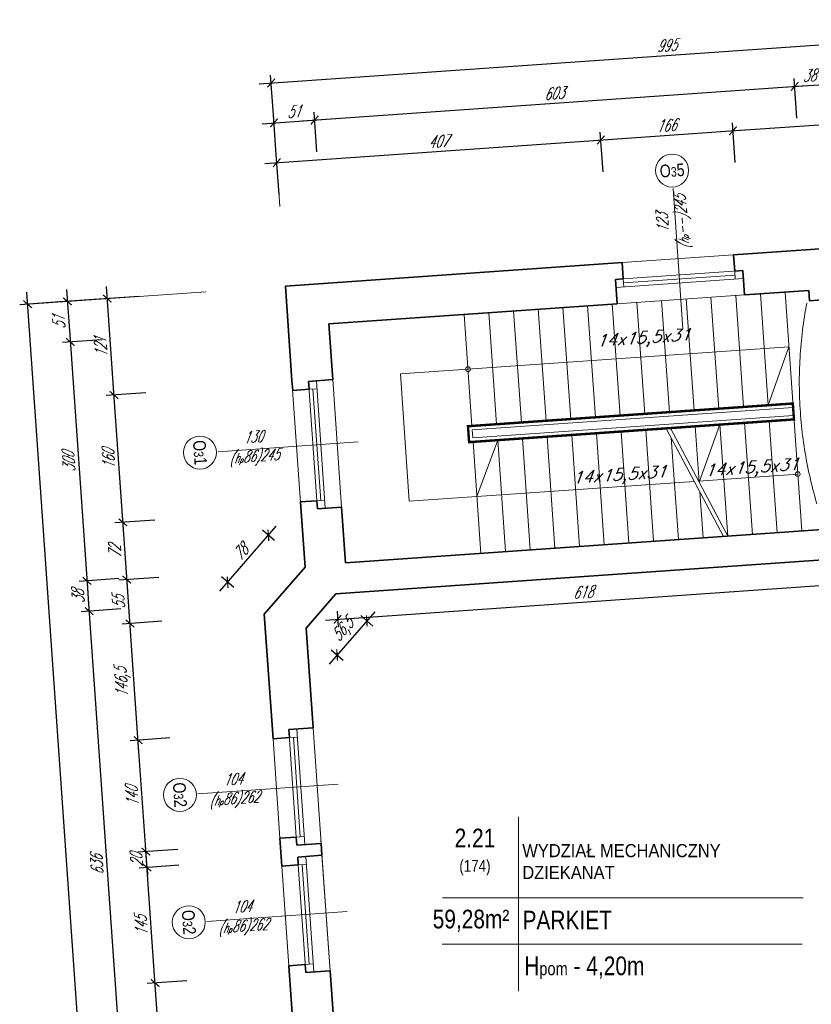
# Model space of a CAD drawing. Header units: millimetres. Extents: x 402 to 79005, y -7782 to 89952.
# Tile 100 of 256: x 21522 to 22513, y 24646 to 25880. Entities that reach past the tile are written whole.
import ezdxf

# ---------------------------------------------------------------- set-up
doc = ezdxf.new("R2010")
doc.units = ezdxf.units.MM
doc.header["$LTSCALE"] = 10
doc.linetypes.add('DASHED', pattern=[19.05, 12.7, -6.35])
doc.layers.get('0').update_dxf_attribs({"lineweight": 0})
doc.layers.get('Defpoints').update_dxf_attribs({"color": 253})
for name, color, linetype, lineweight in [('01 parter - ściany', 253, 'Continuous', 35), ('03-01_okna', 253, 'Continuous', 15), ('03-02_schody', 253, 'Continuous', 5), ('04-1_widok', 253, 'Continuous', 5), ('04-2_nad', 253, 'DASHED', 5), ('05-01_wymiary', 253, 'Continuous', 5), ('05-03_opis', 253, 'Continuous', 5)]:
    doc.layers.add(name, color=color, linetype=linetype, lineweight=lineweight)
doc.styles.add('ariel', font='ARIAL.TTF', dxfattribs={"width": 0.8})
doc.styles.add('ariel_wym', font='simplex.shx', dxfattribs={"width": 0.65, "oblique": 25})
doc.dimstyles.new('ariel 50', dxfattribs={"dimtxt": 15, "dimasz": 10, "dimexe": 10, "dimexo": 0, "dimgap": 5, "dimtad": 1, "dimdec": 1, "dimrnd": 0.5, "dimtxsty": 'ariel_wym', "dimblk": 'ARCHTICK', "dimcen": 2.5, "dimdle": 15, "dimazin": 0, "dimtfac": 1, "dimtdec": 1, "dimtix": 1, "dimtmove": 0, "dimatfit": 3, "dimldrblk": 'DOT', "dimfxl": 0, "dimarcsym": 0})
doc.dimstyles.new('ariel 50 wnętrze', dxfattribs={"dimtxt": 15, "dimasz": 10, "dimexe": 10, "dimexo": 0, "dimgap": 5, "dimtad": 1, "dimdec": 1, "dimrnd": 0.5, "dimtxsty": 'ariel_wym', "dimblk": 'ARCHTICK', "dimcen": 2.5, "dimdle": 15, "dimazin": 0, "dimtfac": 1, "dimtdec": 1, "dimtix": 1, "dimtmove": 0, "dimatfit": 3, "dimldrblk": 'DOT', "dimfxl": 0, "dimarcsym": 0})

# ---------------------------------------------------------------- blocks, each defined once
blk = doc.blocks.new('_ArchTick')
at = {"color": 0, "linetype": 'ByBlock', "const_width": 0.15}
blk.add_lwpolyline([(-0.5, -0.5), (0.5, 0.5)], dxfattribs=at)
blk = doc.blocks.new('*D1895')
at = {"layer": '05-01_wymiary', "color": 0, "lineweight": -2}
for p, q in [((21701.5, 24526.9), (21690.2, 24688.1)), ((21731.2, 24675.9), (21681.3, 24672.4)), ((21740.3, 24544.6), (21690.5, 24541.1))]:
    blk.add_line(p, q, dxfattribs=at)
at = {"layer": 'Defpoints', "color": 0}
for p in [(21910.5, 24688.4), (21691.3, 24673.1), (21868.8, 24553.6)]:
    blk.add_point(p, dxfattribs=at)
at = {"layer": '05-01_wymiary', "color": 0, "lineweight": -2, "xscale": 10, "yscale": 10, "zscale": 10}
for p, rotation in [((21691.3, 24673.1), 94.00000000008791), ((21700.4, 24541.8), 274.0000000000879)]:
    blk.add_blockref('_ArchTick', p, dxfattribs=dict(at, rotation=rotation))
at = {"layer": '05-01_wymiary', "color": 0, "insert": (21682, 24606.5), "char_height": 15, "attachment_point": 5, "rotation": 94, "style": 'ariel_wym'}
blk.add_mtext('131,5', dxfattribs=at)
blk = doc.blocks.new('_Dot')
at = {"color": 0, "linetype": 'ByBlock', "lineweight": -2}
blk.add_line((-0.5, 0), (-1, 0), dxfattribs=at)
at = {"color": 0, "linetype": 'ByBlock', "const_width": 0.5}
blk.add_lwpolyline([(-0.25, 0, 1), (0.25, 0, 1)], format="xyb", close=True, dxfattribs=at)
blk = doc.blocks.new('*D1896')
at = {"layer": '05-01_wymiary', "color": 0, "lineweight": -2}
for p, q in [((21692.3, 24658.2), (21680.1, 24832.7)), ((21721, 24820.6), (21671.2, 24817.1)), ((21731.2, 24675.9), (21681.3, 24672.4))]:
    blk.add_line(p, q, dxfattribs=at)
at = {"layer": 'Defpoints', "color": 0}
for p in [(21900.4, 24833.1), (21681.1, 24817.8), (21910.5, 24688.4)]:
    blk.add_point(p, dxfattribs=at)
at = {"layer": '05-01_wymiary', "color": 0, "lineweight": -2, "xscale": 10, "yscale": 10, "zscale": 10}
for p, rotation in [((21681.1, 24817.8), 94.0000000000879), ((21691.3, 24673.1), 274.0000000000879)]:
    blk.add_blockref('_ArchTick', p, dxfattribs=dict(at, rotation=rotation))
at = {"layer": '05-01_wymiary', "color": 0, "insert": (21673.7, 24744.6), "char_height": 15, "attachment_point": 5, "rotation": 94, "style": 'ariel_wym'}
blk.add_mtext('145', dxfattribs=at)
blk = doc.blocks.new('*D1897')
at = {"layer": '05-01_wymiary', "color": 0, "lineweight": -2}
for p, q in [((21679.7, 24837.7), (21679, 24847.7)), ((21719.6, 24840.5), (21669.8, 24837)), ((21681.1, 24817.8), (21679.7, 24837.7)), ((21721, 24820.6), (21671.2, 24817.1)), ((21681.1, 24817.8), (21681.8, 24807.8))]:
    blk.add_line(p, q, dxfattribs=at)
at = {"layer": 'Defpoints', "color": 0}
for p in [(21899, 24853), (21679.7, 24837.7), (21900.4, 24833.1)]:
    blk.add_point(p, dxfattribs=at)
at = {"layer": '05-01_wymiary', "color": 0, "lineweight": -2, "xscale": 10, "yscale": 10, "zscale": 10}
for p, rotation in [((21679.7, 24837.7), 274.000000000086), ((21681.1, 24817.8), 94.00000000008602)]:
    blk.add_blockref('_ArchTick', p, dxfattribs=dict(at, rotation=rotation))
at = {"layer": '05-01_wymiary', "color": 0, "insert": (21668, 24826.9), "char_height": 15, "attachment_point": 5, "rotation": 94, "style": 'ariel_wym'}
blk.add_mtext('20', dxfattribs=at)
blk = doc.blocks.new('*D1898')
at = {"layer": '05-01_wymiary', "color": 0, "lineweight": -2}
for p, q in [((21680.8, 24822.8), (21668.9, 24992.3)), ((21709.9, 24980.2), (21660, 24976.7)), ((21719.6, 24840.5), (21669.8, 24837))]:
    blk.add_line(p, q, dxfattribs=at)
at = {"layer": 'Defpoints', "color": 0}
for p in [(21889.2, 24992.7), (21670, 24977.4), (21899, 24853)]:
    blk.add_point(p, dxfattribs=at)
at = {"layer": '05-01_wymiary', "color": 0, "lineweight": -2, "xscale": 10, "yscale": 10, "zscale": 10}
for p, rotation in [((21670, 24977.4), 94.00000000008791), ((21679.7, 24837.7), 274.0000000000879)]:
    blk.add_blockref('_ArchTick', p, dxfattribs=dict(at, rotation=rotation))
at = {"layer": '05-01_wymiary', "color": 0, "insert": (21662.4, 24906.7), "char_height": 15, "attachment_point": 5, "rotation": 94, "style": 'ariel_wym'}
blk.add_mtext('140', dxfattribs=at)
blk = doc.blocks.new('*D1899')
at = {"layer": '05-01_wymiary', "color": 0, "lineweight": -2}
for p, q in [((21671, 24962.4), (21658.7, 25138.5)), ((21699.7, 25126.3), (21649.8, 25122.8)), ((21709.9, 24980.2), (21660, 24976.7))]:
    blk.add_line(p, q, dxfattribs=at)
at = {"layer": 'Defpoints', "color": 0}
for p in [(21828.1, 25135.3), (21659.8, 25123.5), (21889.2, 24992.7)]:
    blk.add_point(p, dxfattribs=at)
at = {"layer": '05-01_wymiary', "color": 0, "lineweight": -2, "xscale": 10, "yscale": 10, "zscale": 10}
for p, rotation in [((21659.8, 25123.5), 94.00000000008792), ((21670, 24977.4), 274.0000000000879)]:
    blk.add_blockref('_ArchTick', p, dxfattribs=dict(at, rotation=rotation))
at = {"layer": '05-01_wymiary', "color": 0, "insert": (21651, 25049.5), "char_height": 15, "attachment_point": 5, "rotation": 94, "style": 'ariel_wym'}
blk.add_mtext('146,5', dxfattribs=at)
blk = doc.blocks.new('*D1900')
at = {"layer": '05-01_wymiary', "color": 0, "lineweight": -2}
for p, q in [((21660.8, 25108.6), (21654.9, 25193.3)), ((21695.8, 25181.2), (21645.9, 25177.7)), ((21699.7, 25126.3), (21649.8, 25122.8))]:
    blk.add_line(p, q, dxfattribs=at)
at = {"layer": 'Defpoints', "color": 0}
for p in [(21879.1, 25194), (21655.9, 25178.4), (21828.1, 25135.3)]:
    blk.add_point(p, dxfattribs=at)
at = {"layer": '05-01_wymiary', "color": 0, "lineweight": -2, "xscale": 10, "yscale": 10, "zscale": 10}
for p, rotation in [((21655.9, 25178.4), 94.0000000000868), ((21659.8, 25123.5), 274.0000000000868)]:
    blk.add_blockref('_ArchTick', p, dxfattribs=dict(at, rotation=rotation))
at = {"layer": '05-01_wymiary', "color": 0, "insert": (21645.4, 25150.1), "char_height": 15, "attachment_point": 5, "rotation": 94, "style": 'ariel_wym'}
blk.add_mtext('55', dxfattribs=at)
blk = doc.blocks.new('*D1901')
at = {"layer": '05-01_wymiary', "color": 0, "lineweight": -2}
for p, q in [((21657, 25163.4), (21649.9, 25265.2)), ((21690.8, 25253), (21640.9, 25249.5)), ((21695.8, 25181.2), (21645.9, 25177.7))]:
    blk.add_line(p, q, dxfattribs=at)
at = {"layer": 'Defpoints', "color": 0}
for p in [(21925, 25269.4), (21650.9, 25250.2), (21879.1, 25194)]:
    blk.add_point(p, dxfattribs=at)
at = {"layer": '05-01_wymiary', "color": 0, "lineweight": -2, "xscale": 10, "yscale": 10, "zscale": 10}
for p, rotation in [((21650.9, 25250.2), 94.00000000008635), ((21655.9, 25178.4), 274.0000000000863)]:
    blk.add_blockref('_ArchTick', p, dxfattribs=dict(at, rotation=rotation))
at = {"layer": '05-01_wymiary', "color": 0, "insert": (21640.9, 25213.4), "char_height": 15, "attachment_point": 5, "rotation": 94, "style": 'ariel_wym'}
blk.add_mtext('72', dxfattribs=at)
blk = doc.blocks.new('*D1902')
at = {"layer": '05-01_wymiary', "color": 0, "lineweight": -2}
for p, q in [((21651.9, 25235.2), (21638.7, 25424.8)), ((21679.6, 25412.6), (21629.8, 25409.1)), ((21690.8, 25253), (21640.9, 25249.5))]:
    blk.add_line(p, q, dxfattribs=at)
at = {"layer": 'Defpoints', "color": 0}
for p in [(21913.8, 25429), (21639.7, 25409.8), (21925, 25269.4)]:
    blk.add_point(p, dxfattribs=at)
at = {"layer": '05-01_wymiary', "color": 0, "lineweight": -2, "xscale": 10, "yscale": 10, "zscale": 10}
for p, rotation in [((21639.7, 25409.8), 94.00000000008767), ((21650.9, 25250.2), 274.0000000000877)]:
    blk.add_blockref('_ArchTick', p, dxfattribs=dict(at, rotation=rotation))
at = {"layer": '05-01_wymiary', "color": 0, "insert": (21632.9, 25329.1), "char_height": 15, "attachment_point": 5, "rotation": 94, "style": 'ariel_wym'}
blk.add_mtext('160', dxfattribs=at)
blk = doc.blocks.new('*D1903')
at = {"layer": '05-01_wymiary', "color": 0, "lineweight": -2}
for p, q in [((21671.2, 25533.3), (21621.3, 25529.8)), ((21640.8, 25394.9), (21630.3, 25545.5)), ((21679.6, 25412.6), (21629.8, 25409.1))]:
    blk.add_line(p, q, dxfattribs=at)
at = {"layer": 'Defpoints', "color": 0}
for p in [(21854.5, 25546.1), (21631.3, 25530.5), (21913.8, 25429)]:
    blk.add_point(p, dxfattribs=at)
at = {"layer": '05-01_wymiary', "color": 0, "lineweight": -2, "xscale": 10, "yscale": 10, "zscale": 10}
for p, rotation in [((21631.3, 25530.5), 94.00000000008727), ((21639.7, 25409.8), 274.0000000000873)]:
    blk.add_blockref('_ArchTick', p, dxfattribs=dict(at, rotation=rotation))
at = {"layer": '05-01_wymiary', "color": 0, "insert": (21623, 25469.3), "char_height": 15, "attachment_point": 5, "rotation": 94, "style": 'ariel_wym'}
blk.add_mtext('121', dxfattribs=at)
blk = doc.blocks.new('*D1904')
at = {"layer": '05-01_wymiary', "color": 0, "lineweight": -2}
for p, q in [((21580.4, 25542), (21586, 25461.2)), ((21621.3, 25529.8), (21571.4, 25526.3)), ((21624.9, 25479), (21575, 25475.5))]:
    blk.add_line(p, q, dxfattribs=at)
at = {"layer": 'Defpoints', "color": 0}
for p in [(21854.5, 25546.1), (21908.9, 25498.8), (21585, 25476.2)]:
    blk.add_point(p, dxfattribs=at)
at = {"layer": '05-01_wymiary', "color": 0, "lineweight": -2, "xscale": 10, "yscale": 10, "zscale": 10}
for p, rotation in [((21581.4, 25527), 94.00000000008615), ((21585, 25476.2), 274.0000000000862)]:
    blk.add_blockref('_ArchTick', p, dxfattribs=dict(at, rotation=rotation))
at = {"layer": '05-01_wymiary', "color": 0, "insert": (21570.7, 25500.7), "char_height": 15, "attachment_point": 5, "rotation": 94, "style": 'ariel_wym'}
blk.add_mtext('51', dxfattribs=at)
blk = doc.blocks.new('*D1905')
at = {"layer": '05-01_wymiary', "color": 0, "lineweight": -2}
for p, q in [((21583.9, 25491.1), (21607, 25161.9)), ((21624.9, 25479), (21575, 25475.5)), ((21645.8, 25179.7), (21595.9, 25176.2))]:
    blk.add_line(p, q, dxfattribs=at)
at = {"layer": 'Defpoints', "color": 0}
for p in [(21908.9, 25498.8), (21929.9, 25199.5), (21605.9, 25176.9)]:
    blk.add_point(p, dxfattribs=at)
at = {"layer": '05-01_wymiary', "color": 0, "lineweight": -2, "xscale": 10, "yscale": 10, "zscale": 10}
for p, rotation in [((21585, 25476.2), 94.00000000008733), ((21605.9, 25176.9), 274.0000000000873)]:
    blk.add_blockref('_ArchTick', p, dxfattribs=dict(at, rotation=rotation))
at = {"layer": '05-01_wymiary', "color": 0, "insert": (21583, 25325.7), "char_height": 15, "attachment_point": 5, "rotation": 94, "style": 'ariel_wym'}
blk.add_mtext('300', dxfattribs=at)
blk = doc.blocks.new('*D1906')
at = {"layer": '05-01_wymiary', "color": 0, "lineweight": -2}
for p, q in [((21604.9, 25191.9), (21609.6, 25124)), ((21645.8, 25179.7), (21595.9, 25176.2)), ((21648.5, 25141.8), (21598.6, 25138.3))]:
    blk.add_line(p, q, dxfattribs=at)
at = {"layer": 'Defpoints', "color": 0}
for p in [(21929.9, 25199.5), (21917.7, 25160.6), (21608.6, 25139)]:
    blk.add_point(p, dxfattribs=at)
at = {"layer": '05-01_wymiary', "color": 0, "lineweight": -2, "xscale": 10, "yscale": 10, "zscale": 10}
for p, rotation in [((21605.9, 25176.9), 94.00000000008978), ((21608.6, 25139), 274.0000000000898)]:
    blk.add_blockref('_ArchTick', p, dxfattribs=dict(at, rotation=rotation))
at = {"layer": '05-01_wymiary', "color": 0, "insert": (21594.8, 25157.1), "char_height": 15, "attachment_point": 5, "rotation": 94, "style": 'ariel_wym'}
blk.add_mtext('38', dxfattribs=at)
blk = doc.blocks.new('*D1907')
at = {"layer": '05-01_wymiary', "color": 0, "lineweight": -2}
for p, q in [((21607.5, 25153.9), (21654, 24489.6)), ((21648.5, 25141.8), (21598.6, 25138.3)), ((21692.8, 24507.3), (21642.9, 24503.8))]:
    blk.add_line(p, q, dxfattribs=at)
at = {"layer": 'Defpoints', "color": 0}
for p in [(21917.7, 25160.6), (21976.9, 24527.2), (21652.9, 24504.5)]:
    blk.add_point(p, dxfattribs=at)
at = {"layer": '05-01_wymiary', "color": 0, "lineweight": -2, "xscale": 10, "yscale": 10, "zscale": 10}
for p, rotation in [((21608.6, 25139), 94.00000000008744), ((21652.9, 24504.5), 274.0000000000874)]:
    blk.add_blockref('_ArchTick', p, dxfattribs=dict(at, rotation=rotation))
at = {"layer": '05-01_wymiary', "color": 0, "insert": (21618.3, 24820.9), "char_height": 15, "attachment_point": 5, "rotation": 94, "style": 'ariel_wym'}
blk.add_mtext('636', dxfattribs=at)
blk = doc.blocks.new('*D1920')
at = {"layer": '05-01_wymiary', "color": 0, "lineweight": -2}
for p, q in [((21840.4, 21107.3), (21530.5, 25538.5)), ((21571.4, 25526.3), (21521.6, 25522.9)), ((21879.2, 21125), (21829.3, 21121.5))]:
    blk.add_line(p, q, dxfattribs=at)
at = {"layer": 'Defpoints', "color": 0}
for p in [(21854.5, 25546.1), (21531.5, 25523.5), (22246.2, 21150.7)]:
    blk.add_point(p, dxfattribs=at)
at = {"layer": '05-01_wymiary', "color": 0, "lineweight": -2, "xscale": 10, "yscale": 10, "zscale": 10}
for p, rotation in [((21531.5, 25523.5), 94.00000000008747), ((21839.3, 21122.2), 274.0000000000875)]:
    blk.add_blockref('_ArchTick', p, dxfattribs=dict(at, rotation=rotation))
at = {"layer": '05-01_wymiary', "color": 0, "insert": (21673, 23322), "char_height": 15, "attachment_point": 5, "rotation": 94, "style": 'ariel_wym'}
blk.add_mtext('4412', dxfattribs=at)
blk = doc.blocks.new('*D1921')
at = {"layer": '05-01_wymiary', "color": 0, "lineweight": -2}
for p, q in [((22252.5, 25689.3), (22249, 25739.2)), ((21828.7, 25699.8), (22264.7, 25730.2)), ((21846.5, 25660.9), (21843, 25710.8))]:
    blk.add_line(p, q, dxfattribs=at)
at = {"layer": 'Defpoints', "color": 0}
for p in [(22249.7, 25729.2), (21854.5, 25546.1), (22264.1, 25523.6)]:
    blk.add_point(p, dxfattribs=at)
at = {"layer": '05-01_wymiary', "color": 0, "lineweight": -2, "xscale": 10, "yscale": 10, "zscale": 10}
for p, rotation in [((22249.7, 25729.2), 3.999999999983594), ((21843.7, 25700.8), 183.9999999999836)]:
    blk.add_blockref('_ArchTick', p, dxfattribs=dict(at, rotation=rotation))
at = {"layer": '05-01_wymiary', "color": 0, "insert": (22045.8, 25727.5), "char_height": 15, "attachment_point": 5, "rotation": 4, "style": 'ariel_wym'}
blk.add_mtext('407', dxfattribs=at)
blk = doc.blocks.new('*D1922')
at = {"layer": '05-01_wymiary', "color": 0, "lineweight": -2}
for p, q in [((22418.1, 25700.9), (22414.6, 25750.8)), ((22234.7, 25728.2), (22430.3, 25741.8)), ((22252.5, 25689.3), (22249, 25739.2))]:
    blk.add_line(p, q, dxfattribs=at)
at = {"layer": 'Defpoints', "color": 0}
for p in [(22415.3, 25740.8), (22429.7, 25535.2), (22264.1, 25523.6)]:
    blk.add_point(p, dxfattribs=at)
at = {"layer": '05-01_wymiary', "color": 0, "lineweight": -2, "xscale": 10, "yscale": 10, "zscale": 10}
for p, rotation in [((22415.3, 25740.8), 3.999999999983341), ((22249.7, 25729.2), 183.9999999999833)]:
    blk.add_blockref('_ArchTick', p, dxfattribs=dict(at, rotation=rotation))
at = {"layer": '05-01_wymiary', "color": 0, "insert": (22331.6, 25747.5), "char_height": 15, "attachment_point": 5, "rotation": 4, "style": 'ariel_wym'}
blk.add_mtext('166', dxfattribs=at)
blk = doc.blocks.new('*D1923')
at = {"layer": '05-01_wymiary', "color": 0, "lineweight": -2}
for p, q in [((22839.1, 25730.3), (22835.6, 25780.2)), ((22400.3, 25739.7), (22851.2, 25771.3)), ((22418.1, 25700.9), (22414.6, 25750.8))]:
    blk.add_line(p, q, dxfattribs=at)
at = {"layer": 'Defpoints', "color": 0}
for p in [(22836.3, 25770.2), (22847.1, 25615.5), (22429.7, 25535.2)]:
    blk.add_point(p, dxfattribs=at)
at = {"layer": '05-01_wymiary', "color": 0, "lineweight": -2, "xscale": 10, "yscale": 10, "zscale": 10}
for p, rotation in [((22836.3, 25770.2), 3.99999999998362), ((22415.3, 25740.8), 183.9999999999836)]:
    blk.add_blockref('_ArchTick', p, dxfattribs=dict(at, rotation=rotation))
at = {"layer": '05-01_wymiary', "color": 0, "insert": (22624.9, 25768), "char_height": 15, "attachment_point": 5, "rotation": 4, "style": 'ariel_wym'}
blk.add_mtext('422', dxfattribs=at)
blk = doc.blocks.new('*D1924')
at = {"layer": '05-01_wymiary', "color": 0, "lineweight": -2}
for p, q in [((21825.2, 25749.6), (21906, 25755.3)), ((21843, 25710.8), (21839.5, 25760.7)), ((21893.9, 25714.3), (21890.4, 25764.2))]:
    blk.add_line(p, q, dxfattribs=at)
at = {"layer": 'Defpoints', "color": 0}
for p in [(21891.1, 25754.2), (21854.5, 25546.1), (21908.9, 25498.8)]:
    blk.add_point(p, dxfattribs=at)
at = {"layer": '05-01_wymiary', "color": 0, "lineweight": -2, "xscale": 10, "yscale": 10, "zscale": 10}
for p, rotation in [((21840.2, 25750.7), 183.9999999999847), ((21891.1, 25754.2), 3.999999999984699)]:
    blk.add_blockref('_ArchTick', p, dxfattribs=dict(at, rotation=rotation))
at = {"layer": '05-01_wymiary', "color": 0, "insert": (21864.8, 25764.9), "char_height": 15, "attachment_point": 5, "rotation": 4, "style": 'ariel_wym'}
blk.add_mtext('51', dxfattribs=at)
blk = doc.blocks.new('*D1925')
at = {"layer": '05-01_wymiary', "color": 0, "lineweight": -2}
for p, q in [((22495.4, 25756.4), (22491.9, 25806.3)), ((21876.1, 25753.2), (22507.6, 25797.4)), ((21893.9, 25714.3), (21890.4, 25764.2))]:
    blk.add_line(p, q, dxfattribs=at)
at = {"layer": 'Defpoints', "color": 0}
for p in [(22492.6, 25796.3), (22510.5, 25540.9), (21908.9, 25498.8)]:
    blk.add_point(p, dxfattribs=at)
at = {"layer": '05-01_wymiary', "color": 0, "lineweight": -2, "xscale": 10, "yscale": 10, "zscale": 10}
for p, rotation in [((22492.6, 25796.3), 3.999999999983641), ((21891.1, 25754.2), 183.9999999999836)]:
    blk.add_blockref('_ArchTick', p, dxfattribs=dict(at, rotation=rotation))
at = {"layer": '05-01_wymiary', "color": 0, "insert": (22191, 25787.7), "char_height": 15, "attachment_point": 5, "rotation": 4, "style": 'ariel_wym'}
blk.add_mtext('603', dxfattribs=at)
blk = doc.blocks.new('*D1926')
at = {"layer": '05-01_wymiary', "color": 0, "lineweight": -2}
for p, q in [((22495.4, 25756.4), (22491.9, 25806.3)), ((22533.3, 25759.1), (22529.8, 25808.9)), ((22477.6, 25795.3), (22545.5, 25800))]:
    blk.add_line(p, q, dxfattribs=at)
at = {"layer": 'Defpoints', "color": 0}
for p in [(22530.5, 25799), (22510.5, 25540.9), (22548.4, 25543.5)]:
    blk.add_point(p, dxfattribs=at)
at = {"layer": '05-01_wymiary', "color": 0, "lineweight": -2, "xscale": 10, "yscale": 10, "zscale": 10}
for p, rotation in [((22530.5, 25799), 3.999999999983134), ((22492.6, 25796.3), 183.9999999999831)]:
    blk.add_blockref('_ArchTick', p, dxfattribs=dict(at, rotation=rotation))
at = {"layer": '05-01_wymiary', "color": 0, "insert": (22510.7, 25810.1), "char_height": 15, "attachment_point": 5, "rotation": 4, "style": 'ariel_wym'}
blk.add_mtext('38', dxfattribs=at)
blk = doc.blocks.new('*D1929')
at = {"layer": '05-01_wymiary', "color": 0, "lineweight": -2}
for p, q in [((22832.1, 25830.1), (22828.6, 25879.9)), ((21821.7, 25799.5), (22844.2, 25871)), ((21839.5, 25760.7), (21836, 25810.5))]:
    blk.add_line(p, q, dxfattribs=at)
at = {"layer": 'Defpoints', "color": 0}
for p in [(22829.3, 25870), (22847.1, 25615.5), (21854.5, 25546.1)]:
    blk.add_point(p, dxfattribs=at)
at = {"layer": '05-01_wymiary', "color": 0, "lineweight": -2, "xscale": 10, "yscale": 10, "zscale": 10}
for p, rotation in [((22829.3, 25870), 3.999999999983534), ((21836.7, 25800.6), 183.9999999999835)]:
    blk.add_blockref('_ArchTick', p, dxfattribs=dict(at, rotation=rotation))
at = {"layer": '05-01_wymiary', "color": 0, "insert": (22332.1, 25847.7), "char_height": 15, "attachment_point": 5, "rotation": 4, "style": 'ariel_wym'}
blk.add_mtext('995', dxfattribs=at)
blk = doc.blocks.new('*D1970')
at = {"layer": '05-01_wymiary', "color": 0, "lineweight": -2}
for p, q in [((22535.6, 25181.9), (22537, 25161.9)), ((21904.9, 25127.7), (22551.2, 25172.9)), ((21919.2, 25138.8), (21920.6, 25118.8))]:
    blk.add_line(p, q, dxfattribs=at)
at = {"layer": 'Defpoints', "color": 0}
for p in [(22534, 25203.7), (22536.3, 25171.9), (21917.7, 25160.6)]:
    blk.add_point(p, dxfattribs=at)
at = {"layer": '05-01_wymiary', "color": 0, "lineweight": -2, "xscale": 10, "yscale": 10, "zscale": 10}
for p, rotation in [((22536.3, 25171.9), 3.999999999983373), ((21919.9, 25128.8), 183.9999999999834)]:
    blk.add_blockref('_ArchTick', p, dxfattribs=dict(at, rotation=rotation))
at = {"layer": '05-01_wymiary', "color": 0, "insert": (22227.2, 25162.8), "char_height": 15, "attachment_point": 5, "rotation": 4, "style": 'ariel_wym'}
blk.add_mtext('618', dxfattribs=at)
blk = doc.blocks.new('*D1995')
at = {"layer": '05-01_wymiary', "color": 0, "lineweight": -2}
for p, q in [((21966.4, 25138.2), (21909.4, 25072.7)), ((21949, 25133.4), (21964.1, 25120.3)), ((21911.7, 25090.6), (21926.8, 25077.4))]:
    blk.add_line(p, q, dxfattribs=at)
at = {"layer": 'Defpoints', "color": 0}
for p in [(21917.7, 25160.6), (21880.4, 25117.8), (21919.3, 25084)]:
    blk.add_point(p, dxfattribs=at)
at = {"layer": '05-01_wymiary', "color": 0, "lineweight": -2, "xscale": 10, "yscale": 10, "zscale": 10}
for p, rotation in [((21956.5, 25126.8), 48.99999999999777), ((21919.3, 25084), 228.9999999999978)]:
    blk.add_blockref('_ArchTick', p, dxfattribs=dict(at, rotation=rotation))
at = {"layer": '05-01_wymiary', "color": 0, "insert": (21927.4, 25114.6), "char_height": 15, "attachment_point": 5, "rotation": 49, "style": 'ariel_wym'}
blk.add_mtext('56,5', dxfattribs=at)
blk = doc.blocks.new('*D1996')
at = {"layer": '05-01_wymiary', "color": 0, "lineweight": -2}
for p, q in [((21772.3, 25163.9), (21843, 25245.3)), ((21840.7, 25227.4), (21825.6, 25240.5)), ((21789.7, 25168.7), (21774.6, 25181.8))]:
    blk.add_line(p, q, dxfattribs=at)
at = {"layer": 'Defpoints', "color": 0}
for p in [(21833.2, 25233.9), (21879.1, 25194), (21828.1, 25135.3)]:
    blk.add_point(p, dxfattribs=at)
at = {"layer": '05-01_wymiary', "color": 0, "lineweight": -2, "xscale": 10, "yscale": 10, "zscale": 10}
for p, rotation in [((21833.2, 25233.9), 49.00000000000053), ((21782.1, 25175.2), 229.0000000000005)]:
    blk.add_blockref('_ArchTick', p, dxfattribs=dict(at, rotation=rotation))
at = {"layer": '05-01_wymiary', "color": 0, "insert": (21798.2, 25212.8), "char_height": 15, "attachment_point": 5, "rotation": 49, "style": 'ariel_wym'}
blk.add_mtext('78', dxfattribs=at)

msp = doc.modelspace()

# ---------------------------------------------------------------- linework, layer by layer
at = {"layer": '01 parter - ściany'}
for p, q in [((22416.13, 25585.405), (22847.077, 25615.54)), ((22417.56, 25564.955), (22416.13, 25585.405)), ((21854.501, 25546.133), (22276.471, 25575.64)), ((22277.901, 25555.189), (22276.471, 25575.64)), ((22427.535, 25565.653), (22417.56, 25564.955)), ((22429.663, 25535.227), (22427.535, 25565.653)), ((21862.767, 25427.921), (21854.501, 25546.133)), ((22267.925, 25554.492), (22277.901, 25555.189)), ((22270.053, 25524.066), (22267.925, 25554.492)), ((22429.663, 25535.227), (22510.466, 25540.877)), ((22511.372, 25527.909), (22510.466, 25540.877)), ((21908.934, 25498.814), (22270.053, 25524.066)), ((22549.28, 25530.56), (22511.372, 25527.909)), ((21913.817, 25428.985), (21908.934, 25498.814)), ((21863.639, 25415.452), (21862.767, 25427.921)), ((21913.817, 25428.985), (21883.392, 25426.857)), ((21883.392, 25426.857), (21884.089, 25416.882)), ((21884.089, 25416.882), (21863.639, 25415.452)), ((21893.855, 25277.223), (21873.405, 25275.793)), ((21873.405, 25275.793), (21874.277, 25263.323)), ((21894.553, 25267.247), (21893.855, 25277.223)), ((21879.125, 25193.992), (21874.277, 25263.323)), ((21924.978, 25269.375), (21894.553, 25267.247)), ((21929.861, 25199.545), (21924.978, 25269.375)), ((21929.861, 25199.545), (22527.402, 25241.329)), ((21917.673, 25160.6), (22534.043, 25203.701)), ((21879.125, 25193.992), (21828.096, 25135.29)), ((21917.673, 25160.6), (21880.445, 25117.774)), ((21839.013, 24979.171), (21828.096, 25135.29)), ((21889.191, 24992.704), (21880.445, 25117.774)), ((21858.765, 24990.577), (21889.191, 24992.704)), ((21858.765, 24990.577), (21859.463, 24980.601)), ((21859.463, 24980.601), (21839.013, 24979.171)), ((21868.182, 24855.906), (21847.732, 24854.476)), ((21868.88, 24845.93), (21868.182, 24855.906)), ((21850.174, 24819.561), (21847.732, 24854.476)), ((21868.88, 24845.93), (21899.305, 24848.057)), ((21900.352, 24833.094), (21899.305, 24848.057)), ((21869.926, 24830.966), (21900.352, 24833.094)), ((21900.352, 24833.094), (21869.926, 24830.966)), ((21869.926, 24830.966), (21870.624, 24820.991)), ((21870.624, 24820.991), (21850.174, 24819.561)), ((21879.343, 24696.295), (21858.893, 24694.865)), ((21868.772, 24553.585), (21858.893, 24694.865)), ((21880.041, 24686.32), (21879.343, 24696.295)), ((21880.041, 24686.32), (21910.467, 24688.447)), ((21910.467, 24688.447), (21880.041, 24686.32)), ((21918.175, 24578.216), (21910.467, 24688.447))]:
    msp.add_line(p, q, dxfattribs=at)
at = {"layer": '03-01_okna', "linetype": 'Continuous', "lineweight": 0}
for p, q in [((22416.13, 25585.405), (22276.471, 25575.64)), ((22427.535, 25565.653), (22277.901, 25555.189)), ((22417.908, 25559.968), (22278.249, 25550.202)), ((22417.56, 25564.955), (22418.257, 25554.98)), ((22428.233, 25555.677), (22268.623, 25544.516)), ((22277.901, 25555.189), (22278.598, 25545.214)), ((21862.767, 25427.921), (21874.277, 25263.323)), ((21883.392, 25426.857), (21893.855, 25277.223)), ((21883.392, 25426.857), (21884.089, 25416.882)), ((21893.367, 25427.555), (21904.528, 25267.945)), ((21884.089, 25416.882), (21894.065, 25417.579)), ((21889.077, 25417.23), (21898.843, 25277.571)), ((21893.855, 25277.223), (21903.831, 25277.92)), ((21894.553, 25267.247), (21893.855, 25277.223)), ((21868.182, 24855.906), (21858.765, 24990.577)), ((21878.855, 24846.627), (21868.741, 24991.274)), ((21839.013, 24979.171), (21847.732, 24854.476)), ((21869.438, 24981.299), (21859.463, 24980.601)), ((21873.17, 24856.254), (21864.45, 24980.95)), ((21878.158, 24856.603), (21868.182, 24855.906)), ((21890.016, 24687.017), (21879.902, 24831.664)), ((21858.893, 24694.865), (21850.174, 24819.561)), ((21880.599, 24821.688), (21870.624, 24820.991)), ((21880.041, 24686.32), (21870.624, 24820.991)), ((21884.331, 24696.644), (21875.612, 24821.34)), ((21889.319, 24696.993), (21879.343, 24696.295))]:
    msp.add_line(p, q, dxfattribs=at)
at = {"layer": '03-02_schody'}
for p, q in [((22418.69, 25534.46), (22428.456, 25394.801)), ((22449.614, 25536.622), (22459.38, 25396.963)), ((22480.539, 25538.785), (22501.466, 25239.516)), ((22233.143, 25521.485), (22242.909, 25381.826)), ((22264.067, 25523.648), (22273.833, 25383.989)), ((22294.992, 25525.81), (22304.758, 25386.151)), ((22325.916, 25527.973), (22335.682, 25388.314)), ((22356.841, 25530.135), (22366.607, 25390.476)), ((22387.765, 25532.297), (22397.531, 25392.638)), ((22078.52, 25510.673), (22088.286, 25371.014)), ((22109.445, 25512.835), (22119.211, 25373.176)), ((22140.369, 25514.998), (22150.135, 25375.339)), ((22171.294, 25517.16), (22181.06, 25377.501)), ((22202.218, 25519.323), (22211.984, 25379.664)), ((21998.518, 25436.236), (22485.329, 25470.277)), ((22485.329, 25470.277), (22459.38, 25396.963)), ((22009.679, 25276.626), (21998.518, 25436.236)), ((22490.653, 25394.138), (22088.635, 25366.026)), ((22491.351, 25384.162), (22089.333, 25356.051)), ((22429.851, 25374.85), (22439.617, 25235.191)), ((22460.775, 25377.012), (22470.541, 25237.353)), ((22088.635, 25366.026), (22089.333, 25356.051)), ((22244.304, 25361.875), (22254.07, 25222.216)), ((22275.228, 25364.037), (22284.994, 25224.378)), ((22306.153, 25366.2), (22315.919, 25226.541)), ((22331.622, 25367.981), (22403.237, 25232.647)), ((22337.077, 25368.362), (22408.692, 25233.028)), ((22368.002, 25370.525), (22372.885, 25300.695)), ((22372.885, 25300.695), (22398.926, 25372.687)), ((22398.926, 25372.687), (22408.692, 25233.028)), ((22089.681, 25351.063), (22099.447, 25211.404)), ((22094.472, 25282.555), (22120.606, 25353.225)), ((22120.606, 25353.225), (22130.372, 25213.566)), ((22151.53, 25355.388), (22161.296, 25215.729)), ((22182.455, 25357.55), (22192.221, 25217.891)), ((22213.379, 25359.713), (22223.145, 25220.054)), ((22337.939, 25356.044), (22346.843, 25228.703)), ((22009.679, 25276.626), (22366.752, 25301.595)), ((22372.207, 25301.976), (22496.49, 25310.667)), ((22373.746, 25288.377), (22377.768, 25230.866))]:
    msp.add_line(p, q, dxfattribs=at)
at = {"layer": '03-02_schody', "const_width": 3}
msp.add_lwpolyline([(22491.7, 25379.175), (22084.694, 25350.714), (22083.298, 25370.665), (22490.305, 25399.126)], close=True, dxfattribs=at)
at = {"layer": '03-02_schody'}
for centre in [(22083.311, 25442.166), (22496.49, 25310.667)]:
    msp.add_circle(centre, 3, dxfattribs=at)
at = {"layer": '04-1_widok'}
for p, q in [((22429.663, 25535.227), (22270.053, 25524.066)), ((21913.817, 25428.985), (21924.978, 25269.375)), ((21889.191, 24992.704), (21899.305, 24848.057)), ((21898.957, 24853.045), (21910.118, 24693.435)), ((21900.352, 24833.094), (21910.467, 24688.447))]:
    msp.add_line(p, q, dxfattribs=at)
at = {"layer": '04-2_nad', "ltscale": 2}
msp.add_arc((23034.172, 25425.468), 535.756, 169.324506, 198.632244, dxfattribs=at)
at = {"layer": '05-01_wymiary'}
for p, q in [((21836.012, 25810.538), (21847.525, 25645.889)), ((21521.567, 25522.851), (21754.745, 25539.157))]:
    msp.add_line(p, q, dxfattribs=at)
at = {"layer": '05-03_opis', "lineweight": 0}
for p, q in [((22352.439, 25492.728), (22340.161, 25668.317)), ((21945.718, 25351.02), (21770.13, 25338.742)), ((21920.569, 24922.221), (21744.98, 24909.943)), ((21931.73, 24762.611), (21756.141, 24750.333))]:
    msp.add_line(p, q, dxfattribs=at)
at = {"layer": '05-03_opis'}
for p, q in [((22146.462, 24881.144), (22146.462, 24662.744)), ((22051.203, 24780.009), (22503.342, 24780.009)), ((22050.96, 24721.651), (22501.994, 24721.651))]:
    msp.add_line(p, q, dxfattribs=at)
at = {"layer": '05-03_opis', "lineweight": 0}
for centre in [(22339.077, 25690.986), (21747.461, 25337.658), (21722.311, 24908.859), (21733.472, 24749.249)]:
    msp.add_circle(centre, 20.689, dxfattribs=at)

# ---------------------------------------------------------------- texts
at = {"layer": '05-03_opis', "lineweight": 0, "attachment_point": 5}
for s, insert, char_height, width, rotation, style in [('O{\\H0.7576x;3}5', (22339.077, 25690.986), 15.84, 75.19353, 4, 'ariel'), ('123\\P({\\H0.8333x;h\\H0.6x;p}--)245', (22341.284, 25625.972), 14.4, 62.66128, 94, 'ariel_wym'), ('{\\W1;14x15,5x31}', (22302.503, 25479.455), 15, 55, 4, 'ariel_wym'), ('130\\P({\\H0.8333x;h\\H0.6x;p}86)245', (21814.828, 25342.941), 14.4, 62.66128, 4, 'ariel_wym'), ('O{\\H0.7576x;3}1', (21747.461, 25337.658), 15.84, 75.19353, 274, 'ariel'), ('{\\W1;14x15,5x31}', (22438.407, 25317.099), 15, 55, 4, 'ariel_wym'), ('{\\W1;14x15,5x31}', (22272.612, 25307.867), 15, 55, 4, 'ariel_wym'), ('104\\P({\\H0.8333x;h\\H0.6x;p}86)262', (21789.678, 24914.142), 14.4, 62.66128, 4, 'ariel_wym'), ('O{\\H0.7576x;3}2', (21722.311, 24908.859), 15.84, 75.19353, 274, 'ariel'), ('104\\P({\\H0.8333x;h\\H0.6x;p}86)262', (21800.839, 24754.532), 14.4, 62.66128, 4, 'ariel_wym'), ('O{\\H0.7576x;3}2', (21733.472, 24749.249), 15.84, 75.19353, 274, 'ariel')]:
    msp.add_mtext(s, dxfattribs=dict(at, insert=insert, char_height=char_height, width=width, rotation=rotation, style=style))
at = {"layer": '05-03_opis', "style": 'ariel'}
for s, insert, char_height, width, attachment_point in [('{\\fArial|b0|i0|c238|p34;2.21\\P\\H0.6404x;(174)}', (22092.005, 24837.217), 23.4234, 108.9126, 5), ('\\W0.9;{\\fArial|b0|i0|c238|p34;WYDZIAŁ MECHANICZNY\\PDZIEKANAT}', (22151.351, 24825.319), 16.39638, 249.6463, 4), ('{\\fArial|b0|i0|c238|p34;59,28m²}', (22087.067, 24751.105), 23.4234, 108.9126, 5), ('{\\fArial|b0|i0|c238|p34;PARKIET}', (22151.652, 24751.939), 23.4234, 322.789, 4), ('{\\fArial|b0|i0|c238|p34; H\\H0.7x;pom\\H1.429x; - 4,20m}', (22146.462, 24692.197), 23.4234, 322.789, 4)]:
    msp.add_mtext(s, dxfattribs=dict(at, insert=insert, char_height=char_height, width=width, attachment_point=attachment_point))

# ---------------------------------------------------------------- dimensions: what is measured, and where the dimension line sits
at = {"layer": '05-01_wymiary'}
for base, p1, p2, angle, dimstyle, picture, middle in [((22829.286, 25869.97), (21854.501, 25546.133), (22847.077, 25615.54), 4, 'ariel 50', '*D1929', (22332.126, 25847.736)), ((21891.073, 25754.241), (21854.501, 25546.133), (21908.934, 25498.814), 4, 'ariel 50', '*D1924', (21864.763, 25764.932)), ((22249.694, 25729.197), (21854.501, 25546.133), (22264.067, 25523.648), 4, 'ariel 50', '*D1921', (22045.818, 25727.471)), ((21531.542, 25523.549), (22246.181, 21150.689), (21854.501, 25546.133), 94, 'ariel 50', '*D1920', (21672.958, 23322.021)), ((21584.978, 25476.161), (21854.501, 25546.133), (21908.934, 25498.814), 94, 'ariel 50', '*D1904', (21570.73, 25500.727)), ((22536.269, 25171.875), (21917.673, 25160.6), (22534.043, 25203.701), 4, 'ariel 50 wnętrze', '*D1970', (22227.212, 25162.794))]:
    dim = msp.add_linear_dim(base=base, p1=p1, p2=p2, angle=angle, dimstyle=dimstyle, dxfattribs=at)
    dim.commit()
    dim.dimension.update_dxf_attribs({"geometry": picture, "text_midpoint": middle})
for base, p1, p2, angle, picture, middle in [((22530.512, 25798.955), (22510.466, 25540.877), (22548.373, 25543.528), 4, '*D1926', (22510.686, 25810.1)), ((22492.604, 25796.305), (21908.934, 25498.814), (22510.466, 25540.877), 4, '*D1925', (22190.967, 25787.743)), ((22836.262, 25770.213), (22429.663, 25535.227), (22847.077, 25615.54), 4, '*D1923', (22624.904, 25767.964)), ((22415.289, 25740.776), (22264.067, 25523.648), (22429.663, 25535.227), 4, '*D1922', (22331.62, 25747.456)), ((21631.299, 25530.525), (21913.817, 25428.985), (21854.501, 25546.133), 94, '*D1903', (21623.049, 25469.3)), ((21605.905, 25176.892), (21908.934, 25498.814), (21929.861, 25199.545), 94, '*D1905', (21582.972, 25325.655)), ((21639.739, 25409.819), (21924.978, 25269.375), (21913.817, 25428.985), 94, '*D1902', (21632.85, 25329.142)), ((21650.9, 25250.209), (21879.125, 25193.992), (21924.978, 25269.375), 94, '*D1901', (21640.942, 25213.425)), ((21608.556, 25138.984), (21929.861, 25199.545), (21917.673, 25160.6), 94, '*D1906', (21594.761, 25157.066)), ((21655.923, 25178.385), (21828.096, 25135.29), (21879.125, 25193.992), 94, '*D1900', (21645.371, 25150.08)), ((21652.921, 24504.534), (21917.673, 25160.6), (21976.877, 24527.187), 94, '*D1907', (21618.269, 24820.887)), ((21659.759, 25123.519), (21889.191, 24992.704), (21828.096, 25135.29), 94, '*D1899', (21650.974, 25049.475)), ((21669.979, 24977.375), (21898.957, 24853.045), (21889.191, 24992.704), 94, '*D1898', (21662.392, 24906.674)), ((21679.745, 24837.716), (21900.352, 24833.094), (21898.957, 24853.045), 94, '*D1897', (21667.973, 24826.869)), ((21681.14, 24817.765), (21910.467, 24688.447), (21900.352, 24833.094), 94, '*D1896', (21673.727, 24744.57)), ((21691.254, 24673.118), (21868.772, 24553.585), (21910.467, 24688.447), 94, '*D1895', (21681.951, 24606.495))]:
    dim = msp.add_linear_dim(base=base, p1=p1, p2=p2, angle=angle, dimstyle='ariel 50', override={"dimtmove": 1}, dxfattribs=at)
    dim.commit()
    dim.dimension.update_dxf_attribs({"geometry": picture, "text_midpoint": middle})
for p1, p2, distance, picture, middle in [((21828.096, 25135.29), (21879.125, 25193.992), 60.894, '*D1996', (21798.219, 25212.792)), ((21917.673, 25160.6), (21880.445, 25117.774), 51.464, '*D1995', (21927.388, 25114.561))]:
    dim = msp.add_aligned_dim(p1=p1, p2=p2, distance=distance, dimstyle='ariel 50 wnętrze', dxfattribs=at)
    dim.commit()
    dim.dimension.update_dxf_attribs({"geometry": picture, "text_midpoint": middle})

doc.saveas('drawing.dxf')
